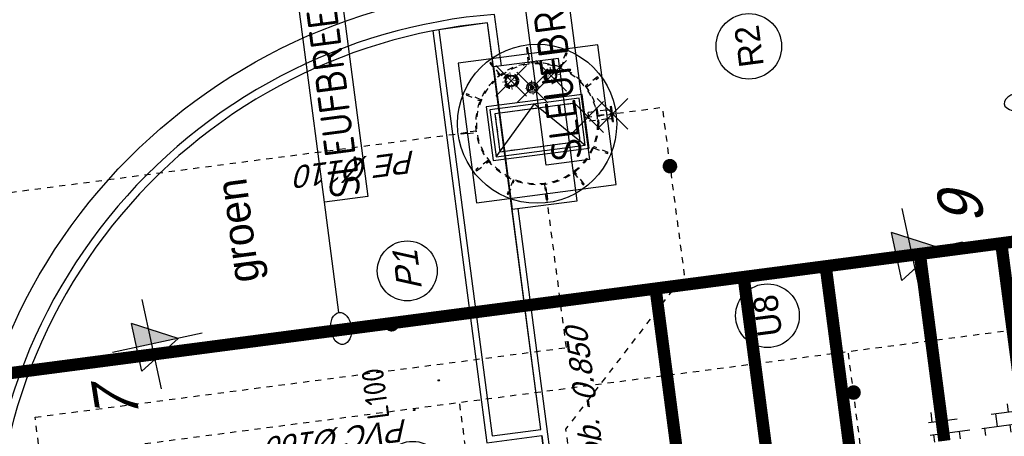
# Model space of a CAD drawing. Header units: metres. Extents: x 118052 to 118564, y 454784 to 455719.
# Tile 21 of 160: x 118256.26 to 118272.29, y 455197.58 to 455204.37. Entities that reach past the tile are written whole.
import ezdxf
from ezdxf.enums import TextEntityAlignment as Align

# ---------------------------------------------------------------- set-up
doc = ezdxf.new("R2010")
doc.units = ezdxf.units.M
doc.header["$LTSCALE"] = 0.5
doc.header["$PDMODE"] = 3
doc.header["$PDSIZE"] = 0.25
for name, pattern in [('CENTER2', [1.125, 0.75, -0.125, 0.125, -0.125]), ('DASHED', [19.05, 12.7, -6.35]), ('HIDDEN', [0.375, 0.25, -0.125]), ('Tauw_Center2', [6.499, 4, -0.833, 0.833, -0.833]), ('Tauw_HIDDEN3', [2.8, 2, -0.8]), ('Tauw_L_Center2', [6.499, 4, -0.833, 0.833, -0.833])]:
    doc.linetypes.add(name, pattern=pattern)
for name, color, linetype in [('_gebouwen', 7, 'Continuous'), ('_molgoot', 7, 'Continuous'), ('_ob10', 7, 'Continuous'), ('_tb13', 7, 'Continuous'), ('EL6312--', 6, 'Continuous'), ('EL_N_A_EB00----REVISIE~-_-----', 1, 'Continuous'), ('GRAAFWERKZAAMHEDEN', 6, 'Continuous'), ('KABELLOOP', 6, 'Continuous'), ('Koningsstal VIEUWPORT', 254, 'Continuous'), ('ME_N_A_EB00----betonplaat~-_-----', 135, 'Continuous'), ('ME_N_A_EB00----kunstof-put~-_-----', 135, 'Continuous'), ('ME_N_A_EL990---L__PE-FM125_pn10~W_-----', 135, 'Continuous'), ('ME_N_D_EL995---A__GY-draaipot~-_-----', 135, 'Continuous'), ('ME_N_D_EL995---A__GY-straatpot~-_-----', 135, 'Continuous'), ('ME_N_H_EB00----kunstof-put~-_-----', 135, 'Tauw_HIDDEN3'), ('ME_N_H_EL990---L__PE-FM125_pn10~-_-----', 135, 'Tauw_HIDDEN3'), ('ME_N_N_-L990---L__PE-FM125_pn10~C_-----', 135, 'Tauw_Center2'), ('OL55_HAAG', 86, 'Continuous'), ('ZU_N_-_AL999---LR_PE-110_sdr00__18_^200~-_-----', 7, 'Continuous'), ('ZU_N_-_AL999---LR_pvc160_sdr34__18_^200~-_-----', 7, 'Continuous'), ('ZU_N_-_AL999---LR_pvc160_sdr34__18_^200~N_-----', 7, 'Continuous'), ('ZU_N_-_AL999---LR_pvc200_sdr34__20_^200~M_-----', 7, 'Continuous'), ('ZU_N_-_AL999---LU_pvc110_sdr34__20_^200~M_-----', 7, 'Continuous'), ('ZU_N_-_EL999---LB_PE-63_sdr00~H_-----', 2, 'Tauw_L_Center2'), ('ZU_N_-_EL999---LP_PE-75_sdr00~H_-----', 2, 'Tauw_L_Center2'), ('ZU_N_-_EL999---LR_PE-110_sdr00~H_-----', 2, 'Tauw_L_Center2'), ('ZU_N_-_EL999---LR_pvc200_sdr34~H_-----', 2, 'Tauw_L_Center2'), ('ZU_N_-_EL999---LU_pvc110_sdr34~H_-----', 2, 'Tauw_L_Center2'), ('ZU_N_-_EL999---LU_pvc160_sdr34~H_-----', 2, 'Tauw_L_Center2'), ('ZU_N_-_JB00----ZME_tekst__25_^200~-_-----', 7, 'Continuous'), ('ZU_N_-_MB00----SYM_SONDERING~-_001--', 1, 'Continuous'), ('ZU_N_-_ML999---LR_pvc200_sdr34__20_^200~M_-----', 7, 'Continuous'), ('ZU_N_-_ML999---LU_pvc110_sdr34__20_^200~M_-----', 7, 'Continuous'), ('ZU_N_-_TB00----tekst__35_^200~-_-----', 7, 'Continuous'), ('ZU_N_A_EB00---hALU_LUIK1om~-_-----', 7, 'Continuous'), ('ZU_N_A_EB00---hALU_LUIK_DUN~-_-----', 7, 'Continuous'), ('ZU_N_A_HV02----_arcering verharding ov betonstraatsteen-halfsteensverband~v_-----', 14, 'Continuous'), ('ZU_N_H_EB00--E-BETON~-_-----', 7, 'Tauw_HIDDEN3')]:
    doc.layers.add(name, color=color, linetype=linetype)
doc.layers.add('HARTLIJN', color=6, linetype='CENTER2', lineweight=18)
doc.layers.add('STREEP', color=6, linetype='HIDDEN', lineweight=50)
doc.layers.add('ZU_N_-_AL999---LP_PE-75_sdr00__20_^200~Mt-----', color=7, linetype='Continuous', plot=False)
doc.layers.add('ZU_N_-_ML999---LP_PE-75_sdr00__20_^200~Mt-----', color=7, linetype='Continuous', plot=False)
doc.styles.add('BURO-018', font='Isocp.shx', dxfattribs={"height": 360})
doc.styles.add('BURO-025', font='Isocp.shx', dxfattribs={"height": 500})
doc.styles.add('TAUW-ISOCP', font='tcb_isocp.shx')
doc.styles.add('tcb_isocp', font='tcb_isocp.shx')
pattern_1 = [(90, (-240156.5, 6213.15), (-209.55, 2e-14), []), (180, (-240156.5, 6213.15), (-6e-14, -419.1), [209.55, -209.55]), (180, (-240156.5, 6422.7), (-6e-14, -419.1), [-209.55, 209.55])]

# ---------------------------------------------------------------- blocks, each defined once
blk = doc.blocks.new('zusondg1')
for p, q in [((0, -1.056), (0, 0.819)), ((-0.5, 0.315), (0, -0.551)), ((-0.5, 0.315), (0.5, 0.315)), ((0, -0.551), (0.5, 0.315)), ((-0.934, 0), (0.934, 0))]:
    blk.add_line(p, q)
for points in [[(0, -0.551), (0, 0.315), (0.5, 0.315)], [(0, -0.551), (0, 0.315), (0.5, 0.315), (0, -0.551)]]:
    blk.add_solid(points)
blk = doc.blocks.new('SPT')
for radius in [95, 83]:
    blk.add_circle((0, 0), radius)
blk.add_point((0, 0))
at = {"layer": 'HARTLIJN'}
for p, q in [((-140, 0), (140, 0)), ((0, 140), (0, -140))]:
    blk.add_line(p, q, dxfattribs=at)
at = {"layer": 'STREEP'}
blk.add_circle((0, 0), 115, dxfattribs=at)
blk = doc.blocks.new('TBT')
for p, q in [((-35, 0), (-24, 5)), ((-10, -26), (-10, 16)), ((-10, 16), (10, 16)), ((10, 16), (10, -26)), ((35, 0), (24, 5)), ((10, -26), (-10, -26))]:
    blk.add_line(p, q)
for radius in [91, 65]:
    blk.add_circle((0, 0), radius)
for radius, start, end in [(35, 180, 0), (25, 11.5997, 168.4003)]:
    blk.add_arc((0, 0), radius, start, end)
blk.add_point((0, 0))
blk.add_trace([(10, 6), (-10, 6), (10, -6), (-10, -6)])
at = {"layer": 'HARTLIJN'}
for p, q in [((-115, 0), (115, 0)), ((0, 115), (0, -115))]:
    blk.add_line(p, q, dxfattribs=at)
blk = doc.blocks.new('A$C4BD66D47')
at = {"layer": 'ME_N_A_EB00----betonplaat~-_-----'}
for points in [[(-1150, -1160), (1150, -1160), (1150, 1140), (-1150, 1140)], [(-250, -670), (375, -670), (375, 650), (-250, 650)]]:
    blk.add_lwpolyline(points, close=True, dxfattribs=at)
at = {"layer": 'ME_N_A_EB00----kunstof-put~-_-----', "flags": 128}
for points in [[(10, 1230), (10, 1240), (-10, 1240), (-10, 1230)], [(-1150, 0), (-1250, 0), (-1250, -20), (-1150, -20)], [(1150, 0), (1250, 0), (1250, -20), (1150, -20)], [(10, -1160), (10, -1260), (-10, -1260), (-10, -1160)]]:
    blk.add_lwpolyline(points, dxfattribs=at)
at = {"layer": 'ME_N_A_EB00----kunstof-put~-_-----'}
blk.add_circle((0, -10), 1300, dxfattribs=at)
at = {"layer": 'ME_N_A_EL990---L__PE-FM125_pn10~W_-----'}
for p, q in [((125, 1230), (-125, 1230)), ((-125, 1214), (-125, 1230)), ((125, 1214), (-125, 1214)), ((91, 1233), (-92, 1233)), ((-72, 1194), (-72, 1214)), ((-72, 1140), (-72, 1194)), ((72, 1194), (72, 1214)), ((72, 1140), (72, 1194)), ((125, 1214), (125, 1230))]:
    blk.add_line(p, q, dxfattribs=at)
for p in [(0, 1233), (0, 833)]:
    blk.add_point(p, dxfattribs=at)
at = {"layer": 'ME_N_H_EB00----kunstof-put~-_-----'}
for points in [[(10, 1230), (10, 990), (-10, 990), (-10, 1230)], [(-1150, 0), (-1000, 0), (-1000, -20), (-1150, -20)], [(1150, 0), (1000, 0), (1000, -20), (1150, -20)], [(10, -1160), (10, -1010), (-10, -1010), (-10, -1160)]]:
    blk.add_lwpolyline(points, dxfattribs=at)
for points in [[(-506, 853), (-488, 863), (-613, 1079), (-631, 1069)], [(491, 861), (509, 851), (634, 1068), (616, 1078)], [(-871, 481), (-861, 499), (-1078, 624), (-1088, 606)], [(861, 499), (871, 481), (1088, 606), (1078, 624)], [(-861, -519), (-871, -501), (-1088, -626), (-1078, -644)], [(871, -501), (861, -519), (1078, -644), (1088, -626)], [(-491, -881), (-509, -871), (-634, -1088), (-616, -1098)], [(509, -871), (491, -881), (616, -1098), (634, -1088)]]:
    blk.add_lwpolyline(points, close=True, dxfattribs=at)
for radius in [1000, 985]:
    blk.add_circle((0, -10), radius, dxfattribs=at)
at = {"layer": 'ME_N_H_EL990---L__PE-FM125_pn10~-_-----'}
for p, q in [((-72, 1140), (-72, 833)), ((72, 1140), (72, 833)), ((-125, 991), (125, 991)), ((-125, 991), (-125, 975)), ((-125, 975), (125, 975)), ((125, 991), (125, 975)), ((-72, 833), (72, 833))]:
    blk.add_line(p, q, dxfattribs=at)
at = {"layer": 'ME_N_N_-L990---L__PE-FM125_pn10~C_-----'}
blk.add_line((0, 792), (0, 1310), dxfattribs=at)
at = {"layer": 'ZU_N_A_EB00---hALU_LUIK1om~-_-----', "flags": 128}
blk.add_lwpolyline([(505, 780), (-380, 780), (-380, -800), (505, -800), (505, 780)], dxfattribs=at)
at = {"layer": 'ZU_N_A_EB00---hALU_LUIK_DUN~-_-----', "flags": 128}
blk.add_lwpolyline([(-325, -745), (450, -745), (450, 725), (-325, 725)], close=True, dxfattribs=at)
blk.add_lwpolyline([(450, -745), (-325, -10), (450, 725)], dxfattribs=at)
at = {"layer": 'ZU_N_H_EB00--E-BETON~-_-----', "flags": 128}
blk.add_lwpolyline([(-250, -670), (375, -670), (375, 650), (-250, 650), (-250, -670)], dxfattribs=at)
at = {"layer": 'ME_N_D_EL995---A__GY-draaipot~-_-----'}
blk.add_blockref('TBT', (-596, -10), dxfattribs=at)
at = {"layer": 'ME_N_D_EL995---A__GY-straatpot~-_-----', "xscale": -1, "rotation": 180}
blk.add_blockref('SPT', (-748, 320), dxfattribs=at)
at = {"layer": 'ME_N_D_EL995---A__GY-straatpot~-_-----'}
blk.add_blockref('SPT', (-748, -340), dxfattribs=at)
blk = doc.blocks.new('E00172')
at = {"color": 0, "linetype": 'Continuous', "const_width": 0.5}
blk.add_lwpolyline([(-2.5, 0.75), (2.5, 0.75)], dxfattribs=at)
at = {"color": 0, "linetype": 'Continuous'}
blk.add_circle((0, 3.5), 2.5, dxfattribs=at)
at = {"color": 0, "linetype": 'Continuous', "style": 'BURO-018'}
for tag, p in [('E_GKAST', (0, 11.5)), ('E_GROEP', (0, 8.5)), ('E_SGROEP', (4.5, 8.5)), ('E_ARMCODE', (0, 3.5)), ('E_SLET', (4.5, 2.5))]:
    blk.add_attdef(tag, text='', height=1.8, dxfattribs=at).set_placement(p, align=Align.MIDDLE)
blk = doc.blocks.new('A$C051E189E')
at = {"layer": 'EL6312--'}
ref = blk.add_blockref('E00172', (-1777, -65910), dxfattribs=dict(at, xscale=199.9999999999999, yscale=199.9999999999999, zscale=199.9999999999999, rotation=269.9226929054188))
ref.add_attrib('E_ARMCODE', 'H1', dxfattribs={"layer": '0', "color": 2, "linetype": 'Continuous', "height": 500, "rotation": 0, "style": 'BURO-025'}).set_placement((-1077, -65911), align=Align.MIDDLE)
ref.add_attrib('E_SLET', 'O', dxfattribs={"layer": '0', "color": 1, "linetype": 'Continuous', "height": 360, "rotation": 0, "style": 'BURO-018'}).set_placement((-1105, -65104), align=Align.MIDDLE)
ref.add_attrib('E_GROEP', '.', dxfattribs={"layer": '0', "color": 1, "linetype": 'Continuous', "height": 360, "rotation": 0, "style": 'BURO-018'}).set_placement((-77, -65912), align=Align.MIDDLE)
ref.add_attrib('E_GKAST', 'L100', dxfattribs={"layer": '0', "color": 1, "linetype": 'Continuous', "height": 360, "rotation": 0, "style": 'BURO-018'}).set_placement((269, -65471), align=Align.MIDDLE)
ref.add_attrib('E_SGROEP', '.', dxfattribs={"layer": '0', "color": 1, "linetype": 'Continuous', "height": 360, "rotation": 0, "style": 'BURO-018'}).set_placement((351, -66371), align=Align.MIDDLE)
blk = doc.blocks.new('A$C6DFC50BF')
at = {"layer": 'GRAAFWERKZAAMHEDEN'}
blk.add_line((1661, -65056), (3478, -65056), dxfattribs=at)
for points in [[(3478, -65056), (10901, -65056), (10901, -65769), (3478, -65769)], [(3607, -68721), (11031, -68721), (11031, -69434), (3607, -69434)]]:
    blk.add_lwpolyline(points, close=True, dxfattribs=at)
blk.add_ellipse((1399, -65056), major_axis=(262, 0), ratio=0.647261, dxfattribs=at)
at = {"layer": 'GRAAFWERKZAAMHEDEN', "extrusion": (0, 0, -1)}
blk.add_ellipse((3628, -76693), major_axis=(0, -430), ratio=0.421985, dxfattribs=at)
at = {"layer": 'KABELLOOP', "linetype": 'DASHED', "const_width": 200}
for points in [[(1378, -55944), (1378, -76693), (-2096, -76693)], [(1378, -70230), (-1701, -70230)], [(1378, -71680), (-1701, -71680)], [(1378, -73030), (-1701, -73030)], [(1378, -74580), (-1701, -74580)], [(1378, -75920), (-1701, -75920)]]:
    blk.add_lwpolyline(points, dxfattribs=at)
at = {"layer": 'GRAAFWERKZAAMHEDEN', "color": 2, "style": 'BURO-025'}
for s, p in [('SLEUFBREEDTE=2500mm', (3512, -65665)), ('SLEUFBREEDTE=600mm', (3641, -69330))]:
    blk.add_text(s, height=500, rotation=359.9837, dxfattribs=at).set_placement(p)
blk = doc.blocks.new('Leidingen')
at = {"layer": 'ZU_N_A_HV02----_arcering verharding ov betonstraatsteen-halfsteensverband~v_-----'}
h = blk.add_hatch(dxfattribs=at)
h.set_pattern_fill('BRICK', color=256, scale=33, angle=-7.41631)
h.set_pattern_definition(pattern_1)
h.paths.add_polyline_path([(-263444.3, -14512.6), (-263930.5, -14512.6), (-263930.5, -15220.8, 0.3253126)])
h = blk.add_hatch(dxfattribs=at)
h.set_pattern_fill('BRICK', color=256, scale=33, angle=-7.41631)
h.set_pattern_definition(pattern_1)
h.paths.add_polyline_path([(-263930.5, -15304.5), (-263930.5, -16012.6), (-263444.3, -16012.6, 0.3253126)])
at = {"layer": 'ZU_N_-_EL999---LP_PE-75_sdr00~H_-----', "flags": 128}
blk.add_lwpolyline([(-118553.2, 6962), (-242100.9, 6918.1), (-260870, 6918.1), (-260870, -569.1), (-260870, -22082.4), (-262858.1, -22082.4)], dxfattribs=at)
at = {"layer": 'ZU_N_-_EL999---LR_PE-110_sdr00~H_-----'}
blk.add_lwpolyline([(-257930.5, -7662.3), (-257930.5, 6768.1), (-243248.2, 6768.1)], dxfattribs=at)
at = {"layer": 'ZU_N_-_EL999---LR_pvc200_sdr34~H_-----'}
for points in [[(-291732.1, -65.1), (-261618.1, -65.1)], [(-261618.1, -65.1), (-261618.1, -8812.4)], [(-261618.1, -8812.4), (-259080.5, -8812.3)]]:
    blk.add_lwpolyline(points, dxfattribs=at)
at = {"layer": 'ZU_N_-_EL999---LR_pvc200_sdr34~H_-----', "flags": 128}
blk.add_lwpolyline([(-257930.5, -10132.8), (-257930.5, -10872.6), (-260691.7, -10872.5), (-262938.6, -8625.6), (-263938.6, -8625.6)], dxfattribs=at)
at = {"layer": 'ZU_N_-_EL999---LU_pvc110_sdr34~H_-----'}
blk.add_line((-264410.5, -6967.4), (-262284.4, -6967.5), dxfattribs=at)
blk.add_lwpolyline([(-264410.5, -13362.4), (-262284.4, -13362.4)], dxfattribs=at)
at = {"layer": 'ZU_N_-_EL999---LU_pvc160_sdr34~H_-----'}
blk.add_lwpolyline([(-262284.4, -25542.4), (-262284.4, 1196.9)], dxfattribs=at)
at = {"layer": 'ZU_N_-_ML999---LP_PE-75_sdr00__20_^200~Mt-----'}
blk.add_lwpolyline([(-260870, -6033.2, 0, 0, 0), (-260891.3, -5915.1, 0, 91.8, 0), (-260889.7, -5924.1, 91.8, 169.7, 0), (-260885.1, -5949.7, 169.7, 221.7, 0), (-260878.1, -5988.1, 221.7, 240, 0), (-260870, -6033.2, 240, 221.7, 0), (-260861.8, -6078.4, 221.7, 169.7, 0), (-260854.9, -6116.8, 169.7, 91.8, 0), (-260850.3, -6142.3, 91.8, 0, 0), (-260848.7, -6151.3, 0, 0, 0), (-260870, -6033.2, 0, 0, 0), (-260486.4, -6202.3, 0, 0, 0)], format="xyseb", dxfattribs=at)
blk.add_circle((-260038.8, -6399.5), 489.1, dxfattribs=at)
at = {"layer": 'ZU_N_-_ML999---LR_pvc200_sdr34__20_^200~M_-----', "flags": 128}
blk.add_lwpolyline([(-258900.3, -10872.6, 0, 0, 0), (-258991.1, -10794.2, 0, 91.8, 0), (-258984.2, -10800.1, 91.8, 169.7, 0), (-258964.5, -10817.1, 169.7, 221.7, 0), (-258935.1, -10842.6, 221.7, 240, 0), (-258900.3, -10872.6, 240, 221.7, 0), (-258865.5, -10902.6, 221.7, 169.7, 0), (-258836.1, -10928, 169.7, 91.8, 0), (-258816.4, -10945, 91.8, 0, 0), (-258809.5, -10951, 0, 0, 0), (-258900.3, -10872.6, 0, 0, 0), (-257532.1, -12053.4, 0, 0, 0)], format="xyseb", dxfattribs=at)
at = {"layer": 'ZU_N_-_ML999---LR_pvc200_sdr34__20_^200~M_-----'}
blk.add_circle((-257126.6, -12403.4), 535.6, dxfattribs=at)
at = {"layer": 'ZU_N_-_ML999---LU_pvc110_sdr34__20_^200~M_-----', "flags": 128}
blk.add_lwpolyline([(-262955.1, -13362.4, 0, 0, 0), (-263046, -13440.7, 0, 91.8, 0), (-263039.1, -13434.7, 91.8, 169.7, 0), (-263019.4, -13417.8, 169.7, 221.7, 0), (-262989.9, -13392.3, 221.7, 240, 0), (-262955.1, -13362.4, 240, 221.7, 0), (-262920.4, -13332.4, 221.7, 169.7, 0), (-262890.9, -13306.9, 169.7, 91.8, 0), (-262871.2, -13290, 91.8, 0, 0), (-262864.2, -13284, 0, 0, 0), (-262955.1, -13362.4, 0, 0, 0), (-261922.7, -12472.4, 0, 0, 0)], format="xyseb", dxfattribs=at)
at = {"layer": 'ZU_N_-_ML999---LU_pvc110_sdr34__20_^200~M_-----'}
blk.add_circle((-261528.8, -12132.8), 520, dxfattribs=at)
at = {"layer": 'EL_N_A_EB00----REVISIE~-_-----'}
for name in ['A$C051E189E', 'A$C6DFC50BF']:
    blk.add_blockref(name, (-262229.9, 59850.1), dxfattribs=at)
at = {"layer": 'ZU_N_-_EL999---LB_PE-63_sdr00~H_-----', "rotation": 179.9999998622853}
blk.add_blockref('A$C4BD66D47', (-257930.5, -8822.4), dxfattribs=at)
at = {"layer": 'ZU_N_-_MB00----SYM_SONDERING~-_001--', "xscale": 799.9999999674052, "yscale": 800.0000000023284, "zscale": 799.9999999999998, "rotation": 4.735440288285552}
for p in [(-260682, -2108.5), (-260822.2, -14600.6)]:
    blk.add_blockref('zusondg1', p, dxfattribs=at)
at = {"layer": 'ZU_N_-_AL999---LP_PE-75_sdr00__20_^200~Mt-----', "style": 'tcb_isocp', "oblique": 20.00024}
blk.add_text('P1', height=400, dxfattribs=at).set_placement((-260038.8, -6399.5), align=Align.MIDDLE)
at = {"layer": 'ZU_N_-_AL999---LR_PE-110_sdr00__18_^200~-_-----', "style": 'TAUW-ISOCP', "oblique": 20.00024}
blk.add_text('PE %%129110', height=360, rotation=90, dxfattribs=at).set_placement((-258102.2, -6777.7))
at = {"layer": 'ZU_N_-_AL999---LR_pvc160_sdr34__18_^200~-_-----', "style": 'tcb_isocp', "oblique": 20.00024}
blk.add_text('PVC %%129160', height=360, rotation=89.995, dxfattribs=at).set_placement((-262433.2, -6081.6))
at = {"layer": 'ZU_N_-_AL999---LR_pvc160_sdr34__18_^200~N_-----', "style": 'tcb_isocp', "oblique": 20.00024}
blk.add_text('bob. -0.850', height=360, dxfattribs=at).set_placement((-263769.4, -9185))
at = {"layer": 'ZU_N_-_AL999---LR_pvc200_sdr34__20_^200~M_-----', "style": 'TAUW-ISOCP'}
blk.add_text('R2', height=400, dxfattribs=at).set_placement((-257126.6, -12403.4), align=Align.MIDDLE)
at = {"layer": 'ZU_N_-_AL999---LU_pvc110_sdr34__20_^200~M_-----', "style": 'tcb_isocp'}
blk.add_text('U8', height=400, dxfattribs=at).set_placement((-261528.8, -12132.8), align=Align.MIDDLE)
at = {"layer": 'ZU_N_-_JB00----ZME_tekst__25_^200~-_-----', "style": 'TAUW-ISOCP'}
blk.add_text('groen', height=500, dxfattribs=at).set_placement((-259882.2, -3988.8))
at = {"layer": 'ZU_N_-_TB00----tekst__35_^200~-_-----', "style": 'tcb_isocp', "oblique": 20.00024}
for s, p in [('7', (-261613.9, -1406.2)), ('9', (-260229.8, -15492.3))]:
    blk.add_text(s, height=700, rotation=1.43544, dxfattribs=at).set_placement(p, align=Align.MIDDLE)

msp = doc.modelspace()

# ---------------------------------------------------------------- linework, layer by layer
msp.add_lwpolyline([(118264.764, 455197.588), (118264.941, 455196.236)])
at = {"layer": '_gebouwen'}
msp.add_lwpolyline([(118264.28, 455201.277), (118265.338, 455201.416), (118265.034, 455203.734), (118263.976, 455203.596)], close=True, dxfattribs=at)
at = {"layer": '_molgoot'}
msp.add_lwpolyline([(118245.523, 455234.588), (118248.05, 455215.122), (118251.281, 455190.163), (118252.988, 455177.341, -0.413819), (118246.552, 455168.919), (118231.803, 455166.936, -0.203716), (118226.245, 455168.79), (118222.637, 455168.317), (118221.961, 455173.467), (118217.687, 455172.886), (118216.411, 455171.669), (118213.89, 455169.393), (118214.831, 455161.89), (118285.393, 455171.141), (118284.928, 455174.603), (118267.41, 455172.306), (118263.933, 455171.838, -0.41585), (118257.711, 455176.613), (118257.711, 455176.613), (118255.403, 455194.261, -0.429886), (118263.941, 455204.849), (118263.941, 455204.849), (118290.99, 455208.395), (118291.093, 455207.623)], format="xyb", dxfattribs=at)
at = {"layer": '_ob10'}
for points in [[(118262.99, 455204.182), (118263.872, 455197.471), (118264.764, 455197.588)], [(118263.089, 455204.2), (118263.958, 455197.583), (118264.751, 455197.687)], [(118264.751, 455197.687), (118264.28, 455201.277)], [(118265.04, 455196.249), (118264.379, 455201.29)], [(118264.941, 455196.236), (118264.764, 455197.588), (118264.764, 455197.588)]]:
    msp.add_lwpolyline(points, dxfattribs=at)
at = {"layer": '_tb13'}
for points in [[(118264.106, 455203.613), (118263.993, 455204.452, 0.43057), (118255.799, 455194.314), (118258.108, 455176.664), (118258.108, 455176.664, 0.41585), (118263.88, 455172.235), (118267.357, 455172.702)], [(118263.977, 455203.596), (118263.881, 455204.312, 0.426457), (118255.928, 455194.331), (118258.237, 455176.681), (118258.237, 455176.681, 0.41585), (118263.862, 455172.364), (118267.34, 455172.831)]]:
    msp.add_lwpolyline(points, format="xyb", dxfattribs=at)
at = {"layer": 'OL55_HAAG'}
msp.add_lwpolyline([(118263.958, 455197.583), (118264.751, 455197.687), (118263.881, 455204.312), (118263.088, 455204.203), (118263.958, 455197.583)], close=True, dxfattribs=at)

# ---------------------------------------------------------------- block references
at = {"layer": 'Koningsstal VIEUWPORT', "color": 6, "xscale": 0.0009975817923, "yscale": 0.0009975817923, "zscale": 0.0009975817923, "rotation": 97.46987594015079}
msp.add_blockref('Leidingen', (118222.52, 455456.651), dxfattribs=at)

doc.saveas('drawing.dxf')
